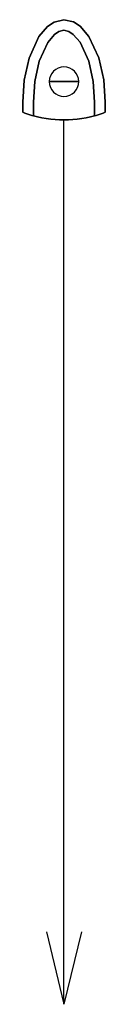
# Model space of a CAD drawing. Extents: x -70 to 70, y -1565 to 105.
import ezdxf

# ---------------------------------------------------------------- set-up
doc = ezdxf.new("R2010")
doc.units = 0
doc.header["$MEASUREMENT"] = 0
for name, color, linetype in [('KF_SONA_5_GRAVITY', 5, 'CONTINUOUS'), ('KF_SONA_5_SPDIR_SHORT', 1, 'CONTINUOUS'), ('KF_SONA_5_SPEAKER', 250, 'CONTINUOUS')]:
    doc.layers.add(name, color=color, linetype=linetype)

# ---------------------------------------------------------------- blocks, each defined once
blk = doc.blocks.new('KF_SONA_5_3D')
at = {"layer": 'KF_SONA_5_GRAVITY', "extrusion": (0, -4e-16, -1)}
blk.add_circle((0, 0), 25, dxfattribs=at)
at = {"layer": 'KF_SONA_5_GRAVITY', "extrusion": (0, 1, -2e-16)}
blk.add_circle((0, 0), 25, dxfattribs=at)
at = {"layer": 'KF_SONA_5_SPDIR_SHORT', "extrusion": (-2e-16, -4e-16, -1)}
blk.add_line((0, -1565), (0, -65), dxfattribs=at)
at = {"layer": 'KF_SONA_5_SPDIR_SHORT', "color": 1, "extrusion": (-2e-16, -4e-16, -1)}
for p in [(-29.9, -1442.1), (29.9, -1442.1)]:
    blk.add_line(p, (0, -1565), dxfattribs=at)
at = {"layer": 'KF_SONA_5_SPEAKER'}
for points, invisible_edges in [([(-15.9, 100, -103.6), (-26.9, 92.7, -103.6), (-27.7, 93.6, -97), (-16.5, 101.1, -97)], 11), ([(-16.5, 101.1, -97), (-16.5, 101.1, 97), (-27.7, 93.6, 97), (-27.7, 93.6, -97)], 5), ([(-16.5, 101.1, 97), (-27.7, 93.6, 97), (-26.9, 92.7, 103.6), (-15.9, 100, 103.6)], 14), ([(-0.2, 103.8, -103.6), (-15.9, 100, -103.6), (-16.5, 101.1, -97), (-0.2, 105, -97)], 11), ([(0, 105, -97), (0, 105, 97), (-16.5, 101.1, 97), (-16.5, 101.1, -97)], 5), ([(-0.2, 105, 97), (-16.5, 101.1, 97), (-15.9, 100, 103.6), (-0.2, 103.8, 103.6)], 14), ([(-0.2, 97.2, -111.9), (-13, 94, -111.9), (-15.9, 100, -103.6), (-0.2, 103.8, -103.6)], 15), ([(-0.2, 103.8, 103.6), (-15.9, 100, 103.6), (-13, 94, 111.9), (-0.2, 97.2, 111.9)], 15), ([(15.6, 100.1, -103.6), (-0.2, 103.8, -103.6), (-0.2, 105, -97), (16.1, 101.3, -97)], 11), ([(16.1, 101.3, 97), (-0.2, 105, 97), (-0.2, 103.8, 103.6), (15.6, 100.1, 103.6)], 14), ([(12.7, 94.2, -111.9), (-0.2, 97.2, -111.9), (-0.2, 103.8, -103.6), (15.6, 100.1, -103.6)], 15), ([(15.6, 100.1, 103.6), (-0.2, 103.8, 103.6), (-0.2, 97.2, 111.9), (12.7, 94.2, 111.9)], 15), ([(16.1, 101.3, -97), (16.1, 101.3, 97), (0, 105, 97), (0, 105, -97)], 5), ([(26.6, 92.9, -103.6), (15.6, 100.1, -103.6), (16.1, 101.3, -97), (27.4, 93.8, -97)], 11), ([(27.4, 93.8, 97), (16.1, 101.3, 97), (15.6, 100.1, 103.6), (26.6, 92.9, 103.6)], 14), ([(27.4, 93.8, -97), (27.4, 93.8, 97), (16.1, 101.3, 97), (16.1, 101.3, -97)], 5), ([(-26.9, 92.7, -103.6), (-41.3, 75.8, -103.6), (-42.4, 76.5, -97), (-27.7, 93.6, -97)], 11), ([(-27.7, 93.6, -97), (-27.7, 93.6, 97), (-42.4, 76.5, 97), (-42.4, 76.5, -97)], 5), ([(-27.7, 93.6, 97), (-42.4, 76.5, 97), (-41.3, 75.8, 103.6), (-26.9, 92.7, 103.6)], 14), ([(-22.5, 87.7, -111.9), (-35.8, 72.1, -111.9), (-41.3, 75.8, -103.6), (-26.9, 92.7, -103.6)], 15), ([(-26.9, 92.7, 103.6), (-41.3, 75.8, 103.6), (-35.8, 72.1, 111.9), (-22.5, 87.7, 111.9)], 15), ([(-15.9, 80, -115), (-27.3, 66.6, -115), (-35.8, 72.1, -111.9), (-22.5, 87.7, -111.9)], 14), ([(-22.5, 87.7, 111.9), (-35.8, 72.1, 111.9), (-27.3, 66.6, 115), (-15.9, 80, 115)], 11), ([(-13, 94, -111.9), (-22.5, 87.7, -111.9), (-26.9, 92.7, -103.6), (-15.9, 100, -103.6)], 15), ([(-15.9, 100, 103.6), (-26.9, 92.7, 103.6), (-22.5, 87.7, 111.9), (-13, 94, 111.9)], 15), ([(-8.6, 84.9, -115), (-15.9, 80, -115), (-22.5, 87.7, -111.9), (-13, 94, -111.9)], 14), ([(-13, 94, 111.9), (-22.5, 87.7, 111.9), (-15.9, 80, 115), (-8.6, 84.9, 115)], 11), ([(-15.9, 80, -115), (-15, -64.4, -115), (-7.5, -64.8, -115), (-8.6, 84.9, -115)], 5), ([(-8.6, 84.9, 115), (-7.5, -64.8, 115), (-15, -64.4, 115), (-15.9, 80, 115)], 5), ([(-0.1, 87, -115), (-8.6, 84.9, -115), (-13, 94, -111.9), (-0.2, 97.2, -111.9)], 14), ([(-0.2, 97.2, 111.9), (-13, 94, 111.9), (-8.6, 84.9, 115), (-0.1, 87, 115)], 11), ([(-8.6, 84.9, -115), (-7.5, -64.8, -115), (0, -65, -115), (0, 87, -115)], 5), ([(0, 87, 115), (0, -65, 115), (-7.5, -64.8, 115), (-8.6, 84.9, 115)], 5), ([(8.4, 85, -115), (-0.1, 87, -115), (-0.2, 97.2, -111.9), (12.7, 94.2, -111.9)], 14), ([(12.7, 94.2, 111.9), (-0.2, 97.2, 111.9), (-0.1, 87, 115), (8.4, 85, 115)], 11), ([(0, 87, -115), (0, -65, -115), (7.5, -64.8, -115), (8.4, 85, -115)], 5), ([(8.4, 85, 115), (7.5, -64.8, 115), (0, -65, 115), (0, 87, 115)], 5), ([(8.4, 85, -115), (7.5, -64.8, -115), (15, -64.4, -115), (15.8, 80.1, -115)], 5), ([(15.8, 80.1, 115), (15, -64.4, 115), (7.5, -64.8, 115), (8.4, 85, 115)], 5), ([(15.8, 80.1, -115), (8.4, 85, -115), (12.7, 94.2, -111.9), (22.3, 87.9, -111.9)], 14), ([(22.3, 87.9, 111.9), (12.7, 94.2, 111.9), (8.4, 85, 115), (15.8, 80.1, 115)], 11), ([(22.3, 87.9, -111.9), (12.7, 94.2, -111.9), (15.6, 100.1, -103.6), (26.6, 92.9, -103.6)], 15), ([(26.6, 92.9, 103.6), (15.6, 100.1, 103.6), (12.7, 94.2, 111.9), (22.3, 87.9, 111.9)], 15), ([(27.2, 66.8, -115), (15.8, 80.1, -115), (22.3, 87.9, -111.9), (35.7, 72.4, -111.9)], 14), ([(35.7, 72.4, 111.9), (22.3, 87.9, 111.9), (15.8, 80.1, 115), (27.2, 66.8, 115)], 11), ([(35.7, 72.4, -111.9), (22.3, 87.9, -111.9), (26.6, 92.9, -103.6), (41.2, 76, -103.6)], 15), ([(41.2, 76, 103.6), (26.6, 92.9, 103.6), (22.3, 87.9, 111.9), (35.7, 72.4, 111.9)], 15), ([(41.2, 76, -103.6), (26.6, 92.9, -103.6), (27.4, 93.8, -97), (42.2, 76.7, -97)], 11), ([(42.2, 76.7, 97), (27.4, 93.8, 97), (26.6, 92.9, 103.6), (41.2, 76, 103.6)], 14), ([(42.2, 76.7, -97), (42.2, 76.7, 97), (27.4, 93.8, 97), (27.4, 93.8, -97)], 5), ([(-41.3, 75.8, -103.6), (-57.9, 39.6, -103.6), (-59.1, 40, -97), (-42.4, 76.5, -97)], 11), ([(-42.4, 76.5, -97), (-42.4, 76.5, 97), (-59.1, 40, 97), (-59.1, 40, -97)], 5), ([(-42.4, 76.5, 97), (-59.1, 40, 97), (-57.9, 39.6, 103.6), (-41.3, 75.8, 103.6)], 14), ([(-35.8, 72.1, -111.9), (-51.6, 37.6, -111.9), (-57.9, 39.6, -103.6), (-41.3, 75.8, -103.6)], 15), ([(-41.3, 75.8, 103.6), (-57.9, 39.6, 103.6), (-51.6, 37.6, 111.9), (-35.8, 72.1, 111.9)], 15), ([(-27.3, 66.6, -115), (-41.9, 34.6, -115), (-51.6, 37.6, -111.9), (-35.8, 72.1, -111.9)], 14), ([(-35.8, 72.1, 111.9), (-51.6, 37.6, 111.9), (-41.9, 34.6, 115), (-27.3, 66.6, 115)], 11), ([(-27.3, 66.6, -115), (-22.5, -63.7, -115), (-15, -64.4, -115), (-15.9, 80, -115)], 5), ([(-15.9, 80, 115), (-15, -64.4, 115), (-22.5, -63.7, 115), (-27.3, 66.6, 115)], 5), ([(15.8, 80.1, -115), (15, -64.4, -115), (22.5, -63.7, -115), (27.2, 66.8, -115)], 5), ([(27.2, 66.8, 115), (22.5, -63.7, 115), (15, -64.4, 115), (15.8, 80.1, 115)], 5), ([(41.9, 34.8, -115), (27.2, 66.8, -115), (35.7, 72.4, -111.9), (51.6, 37.9, -111.9)], 14), ([(51.6, 37.9, 111.9), (35.7, 72.4, 111.9), (27.2, 66.8, 115), (41.9, 34.8, 115)], 11), ([(51.6, 37.9, -111.9), (35.7, 72.4, -111.9), (41.2, 76, -103.6), (57.9, 39.9, -103.6)], 15), ([(57.9, 39.9, 103.6), (41.2, 76, 103.6), (35.7, 72.4, 111.9), (51.6, 37.9, 111.9)], 15), ([(57.9, 39.9, -103.6), (41.2, 76, -103.6), (42.2, 76.7, -97), (59, 40.2, -97)], 11), ([(59, 40.2, 97), (42.2, 76.7, 97), (41.2, 76, 103.6), (57.9, 39.9, 103.6)], 14), ([(59, 40.2, -97), (59, 40.2, 97), (42.2, 76.7, 97), (42.2, 76.7, -97)], 5), ([(-41.9, 34.6, -115), (-30, -62.7, -115), (-22.5, -63.7, -115), (-27.3, 66.6, -115)], 5), ([(-27.3, 66.6, 115), (-22.5, -63.7, 115), (-30, -62.7, 115), (-41.9, 34.6, 115)], 5), ([(27.2, 66.8, -115), (22.5, -63.7, -115), (30, -62.7, -115), (41.9, 34.8, -115)], 5), ([(41.9, 34.8, 115), (30, -62.7, 115), (22.5, -63.7, 115), (27.2, 66.8, 115)], 5), ([(-57.9, 39.6, -103.6), (-66.2, 2.5, -103.6), (-67.4, 2.7, -97), (-59.1, 40, -97)], 11), ([(-59.1, 40, -97), (-59.1, 40, 97), (-67.4, 2.7, 97), (-67.4, 2.7, -97)], 5), ([(-59.1, 40, 97), (-67.4, 2.7, 97), (-66.2, 2.5, 103.6), (-57.9, 39.6, 103.6)], 14), ([(-51.6, 37.6, -111.9), (-59.6, 1.6, -111.9), (-66.2, 2.5, -103.6), (-57.9, 39.6, -103.6)], 15), ([(-57.9, 39.6, 103.6), (-66.2, 2.5, 103.6), (-59.6, 1.6, 111.9), (-51.6, 37.6, 111.9)], 15), ([(-41.9, 34.6, -115), (-49.6, 0.2, -115), (-59.6, 1.6, -111.9), (-51.6, 37.6, -111.9)], 14), ([(-51.6, 37.6, 111.9), (-59.6, 1.6, 111.9), (-49.6, 0.2, 115), (-41.9, 34.6, 115)], 11), ([(-49.6, 0.2, -115), (-37.4, -61.4, -115), (-30, -62.7, -115), (-41.9, 34.6, -115)], 5), ([(-41.9, 34.6, 115), (-30, -62.7, 115), (-37.4, -61.4, 115), (-49.6, 0.2, 115)], 5), ([(41.9, 34.8, -115), (30, -62.7, -115), (37.4, -61.4, -115), (49.6, 0.3, -115)], 5), ([(49.6, 0.3, 115), (37.4, -61.4, 115), (30, -62.7, 115), (41.9, 34.8, 115)], 5), ([(49.6, 0.3, -115), (41.9, 34.8, -115), (51.6, 37.9, -111.9), (59.6, 1.7, -111.9)], 14), ([(59.6, 1.7, 111.9), (51.6, 37.9, 111.9), (41.9, 34.8, 115), (49.6, 0.3, 115)], 11), ([(59.6, 1.7, -111.9), (51.6, 37.9, -111.9), (57.9, 39.9, -103.6), (66.2, 2.6, -103.6)], 15), ([(66.2, 2.6, 103.6), (57.9, 39.9, 103.6), (51.6, 37.9, 111.9), (59.6, 1.7, 111.9)], 15), ([(66.2, 2.6, -103.6), (57.9, 39.9, -103.6), (59, 40.2, -97), (67.4, 2.8, -97)], 11), ([(67.4, 2.8, 97), (59, 40.2, 97), (57.9, 39.9, 103.6), (66.2, 2.6, 103.6)], 14), ([(67.4, 2.8, -97), (67.4, 2.8, 97), (59, 40.2, 97), (59, 40.2, -97)], 5), ([(-66.2, 2.5, -103.6), (-68.6, -35, -103.9), (-70, -35, -97), (-67.4, 2.7, -97)], 11), ([(-67.4, 2.7, -97), (-67.4, 2.7, 97), (-70, -35, 97), (-70, -35, -97)], 5), ([(-67.4, 2.7, 97), (-70, -35, 97), (-68.6, -35, 103.9), (-66.2, 2.5, 103.6)], 14), ([(-64.7, -35, -109.7), (-68.6, -35, -103.9), (-66.2, 2.5, -103.6), (-59.6, 1.6, -111.9)], 15), ([(-59.6, 1.6, 111.9), (-66.2, 2.5, 103.6), (-68.6, -35, 103.9), (-64.7, -35, 109.7)], 15), ([(-58.9, -35, -113.6), (-64.7, -35, -109.7), (-59.6, 1.6, -111.9)], 15), ([(-59.6, 1.6, 111.9), (-59.6, 1.6, 111.9), (-64.7, -35, 109.7), (-58.9, -35, 113.6)], 15), ([(-49.6, 0.2, -115), (-52, -35, -115), (-58.9, -35, -113.6), (-59.6, 1.6, -111.9)], 14), ([(-59.6, 1.6, 111.9), (-58.9, -35, 113.6), (-52, -35, 115), (-49.6, 0.2, 115)], 11), ([(-52, -35, -115), (-44.7, -59.8, -115), (-37.4, -61.4, -115), (-49.6, 0.2, -115)], 5), ([(-49.6, 0.2, 115), (-37.4, -61.4, 115), (-44.7, -59.8, 115), (-52, -35, 115)], 5), ([(49.6, 0.3, -115), (37.4, -61.4, -115), (44.7, -59.8, -115), (52, -35, -115)], 5), ([(52, -35, 115), (44.7, -59.8, 115), (37.4, -61.4, 115), (49.6, 0.3, 115)], 5), ([(52, -35, -115), (49.6, 0.3, -115), (59.6, 1.7, -111.9), (58.9, -35, -113.6)], 14), ([(58.9, -35, 113.6), (59.6, 1.7, 111.9), (49.6, 0.3, 115), (52, -35, 115)], 11), ([(59.6, 1.7, -111.9), (58.9, -35, -113.6), (64.7, -35, -109.7)], 15), ([(64.7, -35, 109.7), (64.7, -35, 109.7), (58.9, -35, 113.6), (59.6, 1.7, 111.9)], 15), ([(66.2, 2.6, -103.6), (59.6, 1.7, -111.9), (64.7, -35, -109.7), (68.6, -35, -103.9)], 15), ([(68.6, -35, 103.9), (64.7, -35, 109.7), (59.6, 1.7, 111.9), (66.2, 2.6, 103.6)], 15), ([(68.6, -35, -103.9), (66.2, 2.6, -103.6), (67.4, 2.8, -97), (70, -35, -97)], 11), ([(70, -35, 97), (67.4, 2.8, 97), (66.2, 2.6, 103.6), (68.6, -35, 103.9)], 14), ([(70, -35, -97), (70, -35, 97), (67.4, 2.8, 97), (67.4, 2.8, -97)], 5), ([(-70, -35, 97), (-70, -35, -97), (-70, -52, -97), (-70, -52, 97)], 1), ([(-70, -52, -97), (-66.3, -53.3, -107.9), (-68.6, -35, -103.9), (-70, -35, -97)], 6), ([(-70, -35, 97), (-68.6, -35, 103.9), (-66.3, -53.3, 107.9), (-70, -52, 97)], 3), ([(-64.7, -35, -109.7), (-64.7, -53.9, -109.7), (-66.3, -53.3, -107.9), (-68.6, -35, -103.9)], 13), ([(-68.6, -35, 103.9), (-66.3, -53.3, 107.9), (-64.7, -53.9, 109.7), (-64.7, -35, 109.7)], 13), ([(-64.7, -53.9, -109.7), (-54.3, -57.3, -114.8), (-58.9, -35, -113.6), (-64.7, -35, -109.7)], 14), ([(-64.7, -35, 109.7), (-58.9, -35, 113.6), (-54.3, -57.3, 114.8), (-64.7, -53.9, 109.7)], 11), ([(-58.9, -35, -113.6), (-52, -35, -115), (-52, -57.9, -115), (-54.3, -57.3, -114.8)], 9), ([(-54.3, -57.3, 114.8), (-52, -57.9, 115), (-52, -35, 115), (-58.9, -35, 113.6)], 12), ([(-52, -57.9, -115), (-44.7, -59.8, -115), (-52, -35, -115)], 2), ([(-52, -35, 115), (-52, -35, 115), (-44.7, -59.8, 115), (-52, -57.9, 115)], 2), ([(52, -57.9, 115), (52, -57.9, 115), (44.7, -59.8, 115), (52, -35, 115)], 4), ([(54.3, -57.3, -114.8), (52, -57.9, -115), (52, -35, -115), (58.9, -35, -113.6)], 12), ([(58.9, -35, 113.6), (52, -35, 115), (52, -57.9, 115), (54.3, -57.3, 114.8)], 9), ([(64.7, -35, -109.7), (58.9, -35, -113.6), (54.3, -57.3, -114.8), (64.7, -53.9, -109.7)], 11), ([(64.7, -53.9, 109.7), (54.3, -57.3, 114.8), (58.9, -35, 113.6), (64.7, -35, 109.7)], 14), ([(68.6, -35, -103.9), (66.3, -53.3, -107.9), (64.7, -53.9, -109.7), (64.7, -35, -109.7)], 13), ([(64.7, -35, 109.7), (64.7, -53.9, 109.7), (66.3, -53.3, 107.9), (68.6, -35, 103.9)], 13), ([(70, -35, -97), (68.6, -35, -103.9), (66.3, -53.3, -107.9), (70, -52, -97)], 3), ([(70, -52, 97), (66.3, -53.3, 107.9), (68.6, -35, 103.9), (70, -35, 97)], 6), ([(70, -35, -97), (70, -35, 97), (70, -52, 97), (70, -52, -97)], 1), ([(-70, -52, -97), (-70, -52, 97), (-66.3, -53.3, 107.9), (-66.3, -53.3, -107.9)], 4), ([(-66.3, -53.3, -107.9), (-66.3, -53.3, 107.9), (-64.7, -53.9, 109.7), (-64.7, -53.9, -109.7)], 5), ([(-64.7, -53.9, -109.7), (-64.7, -53.9, 109.7), (-54.3, -57.3, 114.8), (-54.3, -57.3, -114.8)], 5), ([(-54.3, -57.3, -114.8), (-54.3, -57.3, 114.8), (-52, -57.9, 115), (-52, -57.9, -115)], 5), ([(-52, -57.9, -115), (-52, -57.9, 115), (-44.7, -59.8, 115), (-44.7, -59.8, -115)], 5), ([(-44.7, -59.8, -115), (-44.7, -59.8, 115), (-37.4, -61.4, 115), (-37.4, -61.4, -115)], 5), ([(-37.4, -61.4, -115), (-37.4, -61.4, 115), (-30, -62.7, 115), (-30, -62.7, -115)], 5), ([(-30, -62.7, -115), (-30, -62.7, 115), (-22.5, -63.7, 115), (-22.5, -63.7, -115)], 5), ([(-22.5, -63.7, -115), (-22.5, -63.7, 115), (-15, -64.4, 115), (-15, -64.4, -115)], 5), ([(-15, -64.4, -115), (-15, -64.4, 115), (-7.5, -64.8, 115), (-7.5, -64.8, -115)], 5), ([(-7.5, -64.8, -115), (-7.5, -64.8, 115), (0, -65, 115), (0, -65, -115)], 5), ([(0, -65, -115), (0, -65, 115), (7.5, -64.8, 115), (7.5, -64.8, -115)], 5), ([(7.5, -64.8, -115), (7.5, -64.8, 115), (15, -64.4, 115), (15, -64.4, -115)], 5), ([(15, -64.4, -115), (15, -64.4, 115), (22.5, -63.7, 115), (22.5, -63.7, -115)], 5), ([(22.5, -63.7, -115), (22.5, -63.7, 115), (30, -62.7, 115), (30, -62.7, -115)], 5), ([(30, -62.7, -115), (30, -62.7, 115), (37.4, -61.4, 115), (37.4, -61.4, -115)], 5), ([(37.4, -61.4, -115), (37.4, -61.4, 115), (44.7, -59.8, 115), (44.7, -59.8, -115)], 5), ([(44.7, -59.8, -115), (44.7, -59.8, 115), (52, -57.9, 115), (52, -57.9, -115)], 5), ([(52, -57.9, -115), (52, -57.9, 115), (54.3, -57.3, 114.8), (54.3, -57.3, -114.8)], 5), ([(54.3, -57.3, -114.8), (54.3, -57.3, 114.8), (64.7, -53.9, 109.7), (64.7, -53.9, -109.7)], 5), ([(64.7, -53.9, -109.7), (64.7, -53.9, 109.7), (66.3, -53.3, 107.9), (66.3, -53.3, -107.9)], 5), ([(66.3, -53.3, -107.9), (66.3, -53.3, 107.9), (70, -52, 97), (70, -52, -97)], 1)]:
    blk.add_3dface(points, dxfattribs=dict(at, invisible_edges=invisible_edges))

msp = doc.modelspace()

# ---------------------------------------------------------------- block references
at = {"layer": 'KF_SONA_5_SPEAKER'}
msp.add_blockref('KF_SONA_5_3D', (0, 0), dxfattribs=at)

doc.saveas('drawing.dxf')
